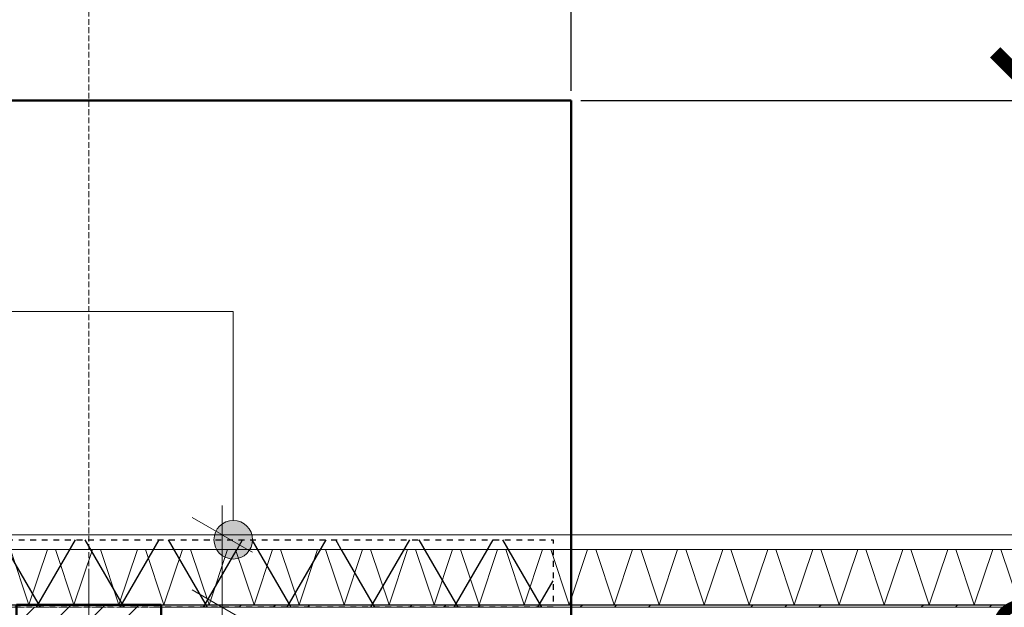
# Model space of a CAD drawing. Extents: x -7314 to 11761, y 144 to 9383.
# Tile 124 of 193: x 2415 to 2619, y 8757 to 8879. Entities that reach past the tile are written whole.
import ezdxf
from ezdxf.xclip import XClip

# ---------------------------------------------------------------- set-up
doc = ezdxf.new("R2010")
doc.units = 0
doc.header["$MEASUREMENT"] = 0
doc.header["$XCLIPFRAME"] = 0
for name, pattern in [('Krawędzie ukryte', [68, 48, -20]), ('Przerywana', [96, 48, -48]), ('Wipeout_Contour', [20000, 0, -20000])]:
    doc.linetypes.add(name, pattern=pattern)
for name, color, linetype in [('FORMA - Arch 01 - 220-A Ściany', 7, 'Continuous'), ('FORMA - Arch 01 - 410-K Osie', 7, 'Continuous'), ('FORMA - Arch 01 - 440-K Słupy', 7, 'Continuous'), ('FORMA - Arch 01 - 820-G Rysunki Obrazki', 7, 'Continuous'), ('FORMA - Arch 02 - Strefy', 7, 'Continuous'), ('FORMA - Arch 04 - Wymiary i opisy ppoż', 7, 'Continuous'), ('FORMA - Arch 04 - Wymiary ogólne', 7, 'Continuous')]:
    doc.layers.add(name, color=color, linetype=linetype)
doc.styles.add('STYL_AUTOMATYCZNY_2', font='arial.ttf')
doc.dimstyles.get("Standard").update_dxf_attribs({"dimtxt": 0.18, "dimasz": 0.18, "dimexe": 0.18, "dimexo": 0.0625, "dimgap": 0.09, "dimtad": 0, "dimtih": 1, "dimtoh": 1, "dimdec": 4, "dimzin": 0, "dimdsep": 46, "dimtxsty": 'Standard', "dimcen": 0.09, "dimadec": 0, "dimazin": 0, "dimtfac": 1, "dimtdec": 4, "dimtofl": 0, "dimtmove": 0, "dimatfit": 3, "dimfxl": 1, "dimtolj": 1, "dimtzin": 0, "dimarcsym": 0})

# ---------------------------------------------------------------- blocks, each defined once
blk = doc.blocks.new('*X409')
at = {"layer": 'FORMA - Arch 01 - 220-A Ściany', "color": 7, "linetype": 'Continuous', "lineweight": 5, "ltscale": 0.025}
for p, q in [((2416.63, 8757.4), (2412.8, 8768.9)), ((2420.47, 8768.9), (2416.63, 8757.4)), ((2425.97, 8757.4), (2422.13, 8768.9)), ((2429.8, 8768.9), (2425.97, 8757.4)), ((2435.3, 8757.4), (2431.47, 8768.9)), ((2439.13, 8768.9), (2435.3, 8757.4)), ((2444.63, 8757.4), (2440.8, 8768.9)), ((2448.47, 8768.9), (2444.63, 8757.4)), ((2453.97, 8757.4), (2450.13, 8768.9)), ((2457.8, 8768.9), (2453.97, 8757.4)), ((2463.3, 8757.4), (2459.47, 8768.9)), ((2467.13, 8768.9), (2463.3, 8757.4)), ((2472.63, 8757.4), (2468.8, 8768.9)), ((2476.47, 8768.9), (2472.63, 8757.4)), ((2481.97, 8757.4), (2478.13, 8768.9)), ((2485.8, 8768.9), (2481.97, 8757.4)), ((2491.3, 8757.4), (2487.47, 8768.9)), ((2495.13, 8768.9), (2491.3, 8757.4)), ((2500.63, 8757.4), (2496.8, 8768.9)), ((2504.47, 8768.9), (2500.63, 8757.4)), ((2509.97, 8757.4), (2506.13, 8768.9)), ((2513.8, 8768.9), (2509.97, 8757.4)), ((2519.3, 8757.4), (2515.47, 8768.9)), ((2523.13, 8768.9), (2519.3, 8757.4)), ((2528.63, 8757.4), (2524.8, 8768.9)), ((2532.47, 8768.9), (2528.63, 8757.4)), ((2537.97, 8757.4), (2534.13, 8768.9)), ((2541.8, 8768.9), (2537.97, 8757.4)), ((2547.3, 8757.4), (2543.47, 8768.9)), ((2551.13, 8768.9), (2547.3, 8757.4)), ((2556.63, 8757.4), (2552.8, 8768.9)), ((2560.47, 8768.9), (2556.63, 8757.4)), ((2565.97, 8757.4), (2562.13, 8768.9)), ((2569.8, 8768.9), (2565.97, 8757.4)), ((2575.3, 8757.4), (2571.47, 8768.9)), ((2579.13, 8768.9), (2575.3, 8757.4)), ((2584.63, 8757.4), (2580.8, 8768.9)), ((2588.47, 8768.9), (2584.63, 8757.4)), ((2593.97, 8757.4), (2590.13, 8768.9)), ((2597.8, 8768.9), (2593.97, 8757.4)), ((2603.3, 8757.4), (2599.47, 8768.9)), ((2607.13, 8768.9), (2603.3, 8757.4)), ((2612.63, 8757.4), (2608.8, 8768.9)), ((2616.47, 8768.9), (2612.63, 8757.4)), ((2621.97, 8757.4), (2618.13, 8768.9))]:
    blk.add_line(p, q, dxfattribs=at)
blk = doc.blocks.new('Rysunek_1_1', base_point=(4185.3, -5972.4))
at = {"layer": 'FORMA - Arch 01 - 220-A Ściany', "color": 7, "linetype": 'Continuous', "lineweight": 15, "ltscale": 0.025, "flags": 128}
for points in [[(2413.46, 8756.9), (2414.71, 8756.9)], [(2414.71, 8756.9), (2424.71, 8756.9)], [(2424.71, 8756.9), (2425.96, 8756.9)]]:
    blk.add_lwpolyline(points, dxfattribs=at)
at = {"layer": 'FORMA - Arch 04 - Wymiary i opisy ppoż', "color": 1, "linetype": 'Continuous', "lineweight": 13, "ltscale": 0.025}
for p, q in [((2423.46, 8818.22), (2340, 8818.22)), ((2458.99, 8818.22), (2423.46, 8818.22)), ((2458.99, 8774.9), (2458.99, 8818.22))]:
    blk.add_line(p, q, dxfattribs=at)
at = {"color": 254, "linetype": 'Wipeout_Contour', "lineweight": 0, "ltscale": 43325.107899}
blk.add_wipeout([(9134.24, 8771.9), (2018.1, 8771.9), (2018.1, 8768.9), (9134.24, 8768.9)], dxfattribs=at).dxf.layer = 'FORMA - Arch 01 - 220-A Ściany'
at = {"color": 254, "linetype": 'Wipeout_Contour', "lineweight": 0, "ltscale": 44778.306234}
blk.add_wipeout([(2479.44, 8756.9), (2427.21, 8756.9), (2427.21, 8347.9), (2630.47, 8347.9), (2630.47, 8756.9)], dxfattribs=at).dxf.layer = 'FORMA - Arch 02 - Strefy'
at = {"layer": 'FORMA - Arch 01 - 220-A Ściany', "color": 7, "linetype": 'Continuous', "lineweight": 18, "ltscale": 0.025}
blk.add_line((6805.94, 8768.9), (2018.1, 8768.9), dxfattribs=at)
at = {"layer": 'FORMA - Arch 01 - 220-A Ściany', "color": 7, "linetype": 'Continuous', "lineweight": 15, "ltscale": 0.025, "flags": 128}
blk.add_lwpolyline([(2425.96, 8756.9), (2427.21, 8756.9)], dxfattribs=at)
at = {"color": 254, "linetype": 'Wipeout_Contour', "lineweight": 0, "ltscale": 43325.107899}
blk.add_wipeout([(9134.24, 8771.9), (2018.1, 8771.9), (2018.1, 8768.9), (9134.24, 8768.9)], dxfattribs=at).dxf.layer = 'FORMA - Arch 01 - 220-A Ściany'
at = {"color": 254, "linetype": 'Wipeout_Contour', "lineweight": 0, "ltscale": 36984.809694}
blk.add_wipeout([(2033.1, 8756.9), (3688.83, 8756.9), (3688.83, 8757.4), (2033.1, 8757.4)], dxfattribs=at).dxf.layer = 'FORMA - Arch 01 - 220-A Ściany'
at = {"layer": 'FORMA - Arch 01 - 220-A Ściany', "linetype": 'Continuous', "lineweight": 5}
h = blk.add_hatch(dxfattribs=at)
h.set_pattern_fill('Aluminium_0001', style=0, pattern_type=2)
h.set_pattern_definition([(45, (4185.3, -5972.398), (-17.67767, 17.67767), []), (45, (4181.764, -5968.863), (-17.67767, 17.67767), []), (45, (4178.229, -5965.327), (-17.67767, 17.67767), [])])
h.paths.add_polyline_path([(2033.1, 8756.9), (3688.83, 8756.9), (3688.83, 8757.4), (2033.1, 8757.4)])
at = {"layer": 'FORMA - Arch 01 - 220-A Ściany', "color": 7, "linetype": 'Continuous', "lineweight": 13, "ltscale": 0.025}
blk.add_line((9134.24, 8771.9), (2018.1, 8771.9), dxfattribs=at)
at = {"layer": 'FORMA - Arch 01 - 220-A Ściany', "color": 7, "linetype": 'Continuous', "lineweight": 18, "ltscale": 0.025, "flags": 128}
blk.add_lwpolyline([(9134.24, 8771.9), (9134.24, 8768.9), (2018.1, 8768.9), (2018.1, 8771.9)], close=True, dxfattribs=at)
at = {"color": 254, "linetype": 'Wipeout_Contour', "lineweight": 0, "ltscale": 46511.787067}
blk.add_wipeout([(2032.6, 8768.9), (2032.6, 8757.4), (3688.83, 8757.4), (3688.83, 8759.9), (3688.83, 8768.9)], dxfattribs=at).dxf.layer = 'FORMA - Arch 01 - 220-A Ściany'
at = {"layer": 'FORMA - Arch 01 - 220-A Ściany', "color": 7, "linetype": 'Continuous', "lineweight": 25, "ltscale": 0.025}
blk.add_line((2033.1, 8757.4), (3688.83, 8757.4), dxfattribs=at)
at = {"layer": 'FORMA - Arch 01 - 220-A Ściany', "color": 7, "linetype": 'Continuous', "lineweight": 15, "ltscale": 0.025, "flags": 128}
blk.add_lwpolyline([(2033.1, 8756.9), (3688.83, 8756.9)], dxfattribs=at)
at = {"layer": 'FORMA - Arch 04 - Wymiary ogólne', "color": 154, "linetype": 'Continuous', "lineweight": 13, "ltscale": 0.025}
for p, q in [((2450.47, 8760.51), (2462.97, 8753.29)), ((2466.09, 8756.9), (2447.34, 8756.9)), ((2456.72, 8598.15), (2456.72, 8756.9))]:
    blk.add_line(p, q, dxfattribs=at)
at = {"color": 7, "linetype": 'Continuous', "lineweight": 13, "ltscale": 0.025}
blk.add_blockref('*X409', (0, 0), dxfattribs=at)
at = {"color": 254, "linetype": 'Wipeout_Contour', "lineweight": 0, "ltscale": 43325.107899}
blk.add_wipeout([(9134.24, 8771.9), (2018.1, 8771.9), (2018.1, 8768.9), (9134.24, 8768.9)], dxfattribs=at).dxf.layer = 'FORMA - Arch 01 - 220-A Ściany'
at = {"color": 254, "linetype": 'Wipeout_Contour', "lineweight": 0, "ltscale": 36273.149192}
blk.add_wipeout([(2414.04, 8756.9), (2414.04, 8716.9), (2444.04, 8716.9), (2444.04, 8756.9)], dxfattribs=at).dxf.layer = 'FORMA - Arch 01 - 440-K Słupy'
at = {"layer": 'FORMA - Arch 01 - 440-K Słupy', "linetype": 'Continuous', "lineweight": 5}
h = blk.add_hatch(dxfattribs=at)
h.set_pattern_fill('beton_zbrojony_gęsty_0001', style=0, pattern_type=2)
h.set_pattern_definition([(45, (4185.3, -5972.398), (-7.071068, 7.071068), []), (45, (4181.764, -5968.863), (-7.071068, 7.071068), [7.5, -2.5])])
h.paths.add_polyline_path([(2414.04, 8756.9), (2414.04, 8716.9), (2444.04, 8716.9), (2444.04, 8756.9)])
at = {"layer": 'FORMA - Arch 01 - 410-K Osie', "color": 7, "linetype": 'Krawędzie ukryte', "lineweight": 13, "ltscale": 0.025}
blk.add_line((9416.23, 8756.9), (587.6, 8756.9), dxfattribs=at)
at = {"layer": 'FORMA - Arch 01 - 440-K Słupy', "color": 1, "linetype": 'Continuous', "lineweight": 13, "ltscale": 0.025}
blk.add_line((2429.04, 8744.9), (2429.04, 8764.9), dxfattribs=at)
at = {"layer": 'FORMA - Arch 01 - 440-K Słupy', "color": 7, "linetype": 'Continuous', "lineweight": 25, "ltscale": 0.025, "flags": 128}
blk.add_lwpolyline([(2414.04, 8756.9), (2414.04, 8716.9), (2444.04, 8716.9), (2444.04, 8756.9)], dxfattribs=at)
at = {"color": 254, "linetype": 'Wipeout_Contour', "lineweight": 0, "ltscale": 36452.828106}
blk.add_wipeout([(2473.25, 8771.9), (2473.25, 8769.9), (2475.25, 8769.9), (2475.25, 8771.9)], dxfattribs=at).dxf.layer = 'FORMA - Arch 01 - 220-A Ściany'
at = {"color": 254, "linetype": 'Wipeout_Contour', "lineweight": 0, "ltscale": 36563.455446}
blk.add_wipeout([(2573.25, 8771.9), (2573.25, 8769.9), (2575.25, 8769.9), (2575.25, 8771.9)], dxfattribs=at).dxf.layer = 'FORMA - Arch 01 - 220-A Ściany'
at = {"layer": 'FORMA - Arch 01 - 220-A Ściany', "color": 7, "linetype": 'Continuous', "lineweight": 18, "ltscale": 0.025}
blk.add_line((3688.83, 8768.9), (2018.1, 8768.9), dxfattribs=at)
at = {"color": 254, "linetype": 'Wipeout_Contour', "lineweight": 0, "ltscale": 43325.107899}
blk.add_wipeout([(9134.24, 8771.9), (2018.1, 8771.9), (2018.1, 8768.9), (9134.24, 8768.9)], dxfattribs=at).dxf.layer = 'FORMA - Arch 01 - 220-A Ściany'
at = {"layer": 'FORMA - Arch 01 - 220-A Ściany', "color": 7, "linetype": 'Continuous', "lineweight": 13, "ltscale": 0.025}
blk.add_line((9134.24, 8771.9), (2018.1, 8771.9), dxfattribs=at)
at = {"layer": 'FORMA - Arch 01 - 220-A Ściany', "color": 7, "linetype": 'Continuous', "lineweight": 18, "ltscale": 0.025, "flags": 128}
blk.add_lwpolyline([(9134.24, 8771.9), (9134.24, 8768.9), (2018.1, 8768.9), (2018.1, 8771.9)], close=True, dxfattribs=at)
at = {"color": 254, "linetype": 'Wipeout_Contour', "lineweight": 0, "ltscale": 36452.828106}
blk.add_wipeout([(2473.25, 8771.9), (2473.25, 8769.9), (2475.25, 8769.9), (2475.25, 8771.9)], dxfattribs=at).dxf.layer = 'FORMA - Arch 01 - 220-A Ściany'
at = {"color": 254, "linetype": 'Wipeout_Contour', "lineweight": 0, "ltscale": 36563.455446}
blk.add_wipeout([(2573.25, 8771.9), (2573.25, 8769.9), (2575.25, 8769.9), (2575.25, 8771.9)], dxfattribs=at).dxf.layer = 'FORMA - Arch 01 - 220-A Ściany'
at = {"layer": 'FORMA - Arch 01 - 220-A Ściany', "color": 7, "linetype": 'Continuous', "lineweight": 13, "ltscale": 0.025}
for p, q in [((2473.25, 8771.9), (2475.25, 8771.9)), ((2573.25, 8771.9), (2575.25, 8771.9))]:
    blk.add_line(p, q, dxfattribs=at)
at = {"layer": 'FORMA - Arch 01 - 220-A Ściany', "color": 7, "linetype": 'Continuous', "lineweight": 18, "ltscale": 0.025, "flags": 128}
for points in [[(2473.25, 8771.9), (2473.25, 8769.9), (2475.25, 8769.9), (2475.25, 8771.9)], [(2573.25, 8771.9), (2573.25, 8769.9), (2575.25, 8769.9), (2575.25, 8771.9)]]:
    blk.add_lwpolyline(points, close=True, dxfattribs=at)
at = {"color": 254, "linetype": 'Wipeout_Contour', "lineweight": 0, "ltscale": 43325.107899}
blk.add_wipeout([(9134.24, 8771.9), (2018.1, 8771.9), (2018.1, 8768.9), (9134.24, 8768.9)], dxfattribs=at).dxf.layer = 'FORMA - Arch 01 - 220-A Ściany'
at = {"layer": 'FORMA - Arch 01 - 220-A Ściany', "color": 7, "linetype": 'Continuous', "lineweight": 18, "ltscale": 0.025}
blk.add_line((9134.24, 8768.9), (2018.1, 8768.9), dxfattribs=at)
at = {"color": 254, "linetype": 'Wipeout_Contour', "lineweight": 0, "ltscale": 43325.107899}
blk.add_wipeout([(9134.24, 8771.9), (2018.1, 8771.9), (2018.1, 8768.9), (9134.24, 8768.9)], dxfattribs=at).dxf.layer = 'FORMA - Arch 01 - 220-A Ściany'
at = {"layer": 'FORMA - Arch 01 - 820-G Rysunki Obrazki', "linetype": 'Continuous', "lineweight": 25}
h = blk.add_hatch(dxfattribs=at)
h.set_pattern_fill('Izolacja_miękka_0001', color=1, style=0, pattern_type=2)
h.set_pattern_definition([(60, (4185.3, -5972.398), (-12.990381, 7.5), []), (120, (4185.3, -5972.398), (12.990381, 7.5), [])])
h.paths.add_polyline_path([(2018.1, 8756.9), (2525.3, 8756.9), (2525.3, 8770.9), (2018.1, 8770.9)])
at = {"layer": 'FORMA - Arch 04 - Wymiary i opisy ppoż', "linetype": 'Continuous', "lineweight": 13}
blk.add_hatch(color=1, dxfattribs=at).paths.add_polyline_path([(2454.99, 8770.9), (2455.3, 8769.37), (2456.16, 8768.07), (2457.46, 8767.2), (2458.99, 8766.9), (2460.52, 8767.2), (2461.82, 8768.07), (2462.69, 8769.37), (2462.99, 8770.9), (2462.69, 8772.43), (2461.82, 8773.73), (2460.52, 8774.59), (2458.99, 8774.9), (2457.46, 8774.59), (2456.16, 8773.73), (2455.3, 8772.43)])
at = {"layer": 'FORMA - Arch 01 - 220-A Ściany', "color": 7, "linetype": 'Continuous', "lineweight": 13, "ltscale": 0.025}
blk.add_line((9134.24, 8771.9), (2018.1, 8771.9), dxfattribs=at)
at = {"layer": 'FORMA - Arch 01 - 220-A Ściany', "color": 7, "linetype": 'Continuous', "lineweight": 18, "ltscale": 0.025, "flags": 128}
blk.add_lwpolyline([(9134.24, 8771.9), (9134.24, 8768.9), (2018.1, 8768.9), (2018.1, 8771.9)], close=True, dxfattribs=at)
at = {"layer": 'FORMA - Arch 01 - 410-K Osie', "color": 7, "linetype": 'Krawędzie ukryte', "lineweight": 13, "ltscale": 0.025}
blk.add_line((2429.04, 5890.7), (2429.04, 8978.35), dxfattribs=at)
at = {"layer": 'FORMA - Arch 01 - 820-G Rysunki Obrazki', "color": 1, "linetype": 'Przerywana', "lineweight": 25, "ltscale": 0.025, "flags": 128}
blk.add_lwpolyline([(2018.1, 8756.9), (2018.1, 8770.9), (2525.3, 8770.9), (2525.3, 8756.9)], close=True, dxfattribs=at)
at = {"layer": 'FORMA - Arch 04 - Wymiary i opisy ppoż', "color": 1, "linetype": 'Continuous', "lineweight": 13, "ltscale": 0.025}
blk.add_circle((2458.99, 8770.9), 4, dxfattribs=at)
at = {"layer": 'FORMA - Arch 04 - Wymiary ogólne', "color": 154, "linetype": 'Continuous', "lineweight": 13, "ltscale": 0.025}
for p, q in [((2456.72, 8771.9), (2456.72, 8778.01)), ((2462.97, 8768.29), (2450.47, 8775.51)), ((2466.09, 8771.9), (2447.34, 8771.9)), ((2456.72, 8756.9), (2456.72, 8771.9))]:
    blk.add_line(p, q, dxfattribs=at)
blk = doc.blocks.new('_ArchTick')
at = {"color": 0, "linetype": 'ByBlock', "transparency": 16777216, "const_width": 0.15}
blk.add_lwpolyline([(-0.5, -0.5), (0.5, 0.5)], dxfattribs=at)
blk = doc.blocks.new('*D467')
at = {"color": 0, "lineweight": -2}
for p, q in [((2531.04, 8861.9), (2627.14, 8861.9)), ((2626.96, 8861.9), (2626.96, 8780.13)), ((2626.96, 8611.9), (2626.96, 8693.67)), ((2531.04, 8611.9), (2627.14, 8611.9))]:
    blk.add_line(p, q, dxfattribs=at)
at = {"layer": 'Defpoints', "color": 0}
for p in [(2529.04, 8861.9), (2529.04, 8611.9), (2626.96, 8611.9)]:
    blk.add_point(p, dxfattribs=at)
at = {"color": 0, "linetype": 'ByBlock', "lineweight": -2, "xscale": 20, "yscale": 20, "zscale": 20}
for p, rotation in [((2626.96, 8861.9), 90), ((2626.96, 8611.9), 270)]:
    blk.add_blockref('_ArchTick', p, dxfattribs=dict(at, rotation=rotation))
at = {"color": 1, "lineweight": 20, "insert": (2626.96, 8736.9), "char_height": 20, "attachment_point": 5, "rotation": 90, "style": 'STYL_AUTOMATYCZNY_2'}
blk.add_mtext('\\A1;250', dxfattribs=at)
blk = doc.blocks.new('*D468')
at = {"color": 0, "lineweight": -2}
for p, q in [((2329.04, 8863.9), (2329.04, 8953.47)), ((2329.04, 8953.29), (2385.81, 8953.29)), ((2529.04, 8953.29), (2472.27, 8953.29)), ((2529.04, 8863.9), (2529.04, 8953.47))]:
    blk.add_line(p, q, dxfattribs=at)
at = {"layer": 'Defpoints', "color": 0}
for p in [(2529.04, 8953.29), (2329.04, 8861.9), (2529.04, 8861.9)]:
    blk.add_point(p, dxfattribs=at)
at = {"color": 0, "linetype": 'ByBlock', "lineweight": -2, "xscale": 20, "yscale": 20, "zscale": 20, "rotation": 180}
blk.add_blockref('_ArchTick', (2329.04, 8953.29), dxfattribs=at)
at = {"color": 0, "linetype": 'ByBlock', "lineweight": -2, "xscale": 20, "yscale": 20, "zscale": 20}
blk.add_blockref('_ArchTick', (2529.04, 8953.29), dxfattribs=at)
at = {"color": 1, "lineweight": 20, "insert": (2429.04, 8953.29), "char_height": 20, "attachment_point": 5, "style": 'STYL_AUTOMATYCZNY_2'}
blk.add_mtext('\\A1;200', dxfattribs=at)

msp = doc.modelspace()

# ---------------------------------------------------------------- block references
at = {"lineweight": 20}
ref = msp.add_blockref('Rysunek_1_1', (4185.29965, -5972.39804), dxfattribs=at)
XClip(ref).set_block_clipping_path([(254.0251470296, 246.5573808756), (9689.7973583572, 9358.9497337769)])

# ---------------------------------------------------------------- next in the draw order: linework, layer by layer
at = {"lineweight": 50}
for points in [[(2529.04065, 8861.89689), (2529.04065, 8611.89689), (2329.04065, 8611.89689), (2329.04065, 8861.89689), (2529.04065, 8861.89689)], [(2414.04061, 8757.3969), (2414.04061, 8716.89689), (2444.04061, 8716.89689), (2444.04061, 8757.3969), (2414.04061, 8757.3969)]]:
    msp.add_lwpolyline(points, dxfattribs=at)

# ---------------------------------------------------------------- next in the draw order: dimensions: what is measured, and where the dimension line sits
at = {"lineweight": 20}
dim = msp.add_linear_dim(base=(2529.04065, 8953.28559), p1=(2329.04065, 8861.89689), p2=(2529.04065, 8861.89689), dimstyle='Standard', override={"dimtxt": 20, "dimasz": 20, "dimexo": 2, "dimgap": 21, "dimdec": 0, "dimtxsty": 'STYL_AUTOMATYCZNY_2', "dimblk1": 'ArchTick', "dimblk2": 'ArchTick', "dimsah": 1, "dimclrt": 1}, dxfattribs=at)
dim.commit()
dim.dimension.update_dxf_attribs({"geometry": '*D468', "text_midpoint": (2429.04065, 8953.28559), "text_rotation": 360})
dim = msp.add_linear_dim(base=(2626.96127, 8611.89689), p1=(2529.04065, 8861.89689), p2=(2529.04065, 8611.89689), angle=90, dimstyle='Standard', override={"dimtxt": 20, "dimasz": 20, "dimexo": 2, "dimgap": 21, "dimdec": 0, "dimtxsty": 'STYL_AUTOMATYCZNY_2', "dimblk1": 'ArchTick', "dimblk2": 'ArchTick', "dimsah": 1, "dimclrt": 1}, dxfattribs=at)
dim.commit()
dim.dimension.update_dxf_attribs({"geometry": '*D467', "text_midpoint": (2626.96127, 8736.89689), "text_rotation": 90})

doc.saveas('drawing.dxf')
